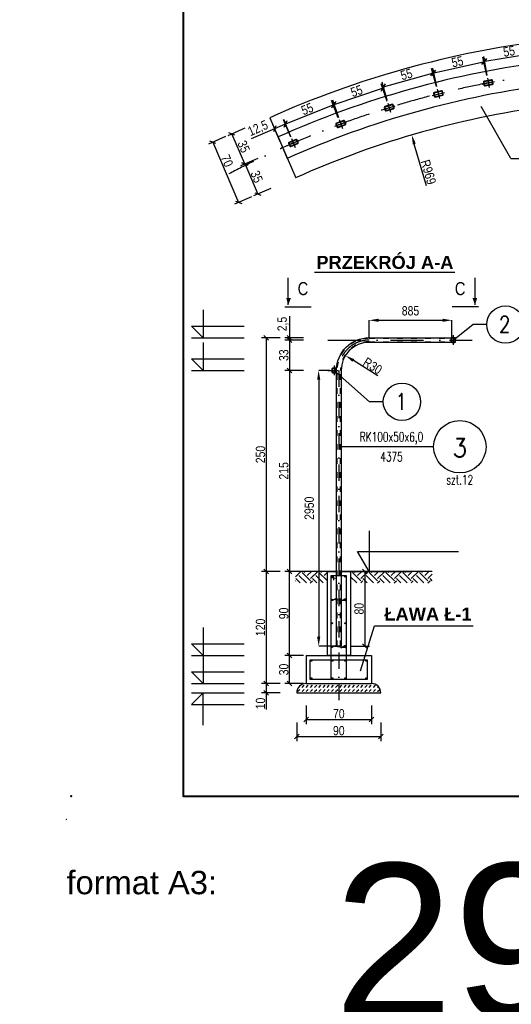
# Model space of a CAD drawing. Header units: millimetres. Extents: x 3943 to 31433, y -1440 to 18056.
# Tile 1 of 12: x 3943 to 9201, y 1728 to 12262. Entities that reach past the tile are written whole.
import ezdxf
from ezdxf.enums import TextEntityAlignment as Align

# ---------------------------------------------------------------- set-up
doc = ezdxf.new("R2010")
doc.units = ezdxf.units.MM
doc.linetypes.add('ACAD_ISO03W100', pattern=[30, 12, -18])
doc.linetypes.add('Kropki i Kreski', pattern=[670.277762, 352.777767, -176.388884, 0, -141.111112])
for name, color, linetype in [('CIENKA', 4, 'Continuous'), ('gruba', 1, 'Continuous'), ('MAIN-1', 7, 'Continuous')]:
    doc.layers.add(name, color=color, linetype=linetype)
doc.layers.add('G-Ramka', color=5, linetype='Continuous', lineweight=40)
doc.layers.add('G-Tabelka', color=7, linetype='Continuous', lineweight=5)
doc.styles.add('ARIAL', font='arial.ttf')
doc.styles.add('Arial CE', font='arial.ttf', dxfattribs={"width": 0.8})
doc.styles.add('Arial-GG', font='arial.ttf')
doc.styles.add('DB-1.0', font='arial.ttf')
doc.styles.add('GENERATED_STYLE_2', font='arialbd.ttf')
doc.styles.add('ROMANS', font='romans.shx', dxfattribs={"width": 0.9})
doc.styles.add('ROMANS1', font='romans.shx', dxfattribs={"width": 0.8})
doc.dimstyles.new('Kon 50', dxfattribs={"dimscale": 50, "dimtxt": 2, "dimasz": 1, "dimexe": 1, "dimexo": 1, "dimgap": 0.2, "dimtad": 1, "dimdec": 0, "dimlfac": 0.1, "dimzin": 0, "dimtxsty": 'Arial CE', "dimblk": 'OBLIQUE', "dimcen": 0.09, "dimadec": 0, "dimazin": 0, "dimtfac": 1, "dimtdec": 0, "dimtofl": 0, "dimtmove": 0, "dimatfit": 3, "dimldrblk": 'OBLIQUE', "dimfxl": 0, "dimtolj": 1, "dimtzin": 0, "dimarcsym": 0})
doc.dimstyles.new('S-1 do 10-GG', dxfattribs={"dimscale": 10, "dimtxt": 2.2, "dimasz": 2, "dimexe": 1, "dimexo": 2, "dimgap": 0.6, "dimtad": 1, "dimdec": 0, "dimrnd": 1, "dimtxsty": 'Arial-GG', "dimcen": 0, "dimclrd": 256, "dimclre": 256, "dimclrt": 7, "dimadec": 0, "dimazin": 0, "dimtfac": 1, "dimtdec": 0, "dimtix": 1, "dimtmove": 0, "dimatfit": 2, "dimfxl": 0, "dimlwd": 5, "dimlwe": 5, "dimarcsym": 0})
doc.dimstyles.new('ZWYKLY_50', dxfattribs={"dimscale": 50, "dimtxt": 2, "dimasz": 2, "dimexe": 0, "dimexo": 0, "dimgap": 1, "dimtad": 1, "dimdec": 0, "dimdsep": 46, "dimtxsty": 'Arial CE', "dimcen": -1, "dimclrd": 4, "dimclre": 4, "dimclrt": 3, "dimadec": 0, "dimazin": 0, "dimtfac": 0.072, "dimtdec": 0, "dimtmove": 2, "dimatfit": 3, "dimfxl": 0, "dimtolj": 1, "dimarcsym": 0})

# ---------------------------------------------------------------- blocks, each defined once
blk = doc.blocks.new('*D46')
at = {"layer": 'Defpoints', "color": 0, "ltscale": 2}
for p in [(-10, 167.36), (539.79, 0), (539.79, -52)]:
    blk.add_point(p, dxfattribs=at)
at = {"layer": 'Defpoints', "color": 7, "ltscale": 2, "insert": (158.4, -26.15), "char_height": 33, "attachment_point": 5, "style": 'Arial-GG'}
blk.add_mtext('297 x 550', dxfattribs=at)
blk = doc.blocks.new('_Oblique')
at = {"color": 0, "linetype": 'ByBlock', "lineweight": -2}
blk.add_line((-0.5, -0.5), (0.5, 0.5), dxfattribs=at)
blk = doc.blocks.new('*D33')
at = {"color": 0, "lineweight": -2}
for p, q in [((6979, 8835), (6779, 8835)), ((6829, 8835), (6829, 8510)), ((6979, 8510), (6779, 8510))]:
    blk.add_line(p, q, dxfattribs=at)
at = {"layer": 'Defpoints', "color": 0}
for p in [(7238, 8835), (6829, 8510), (7238, 8510)]:
    blk.add_point(p, dxfattribs=at)
at = {"color": 0, "lineweight": -2, "xscale": 50, "yscale": 50, "zscale": 50}
for p, rotation in [((6829, 8835), 90), ((6829, 8510), 270)]:
    blk.add_blockref('_Oblique', p, dxfattribs=dict(at, rotation=rotation))
at = {"color": 0, "insert": (6768, 8672), "char_height": 100, "attachment_point": 5, "rotation": 90, "style": 'Arial CE'}
blk.add_mtext('\\A1;33', dxfattribs=at)
blk = doc.blocks.new('*D34')
at = {"color": 0, "lineweight": -2}
for p, q in [((6979, 8510), (6779, 8510)), ((6829, 8510), (6829, 6360)), ((6979, 6360), (6779, 6360))]:
    blk.add_line(p, q, dxfattribs=at)
at = {"layer": 'Defpoints', "color": 0}
for p in [(7238, 8510), (6829, 6360), (7757, 6360)]:
    blk.add_point(p, dxfattribs=at)
at = {"color": 0, "lineweight": -2, "xscale": 50, "yscale": 50, "zscale": 50}
for p, rotation in [((6829, 8510), 90), ((6829, 6360), 270)]:
    blk.add_blockref('_Oblique', p, dxfattribs=dict(at, rotation=rotation))
at = {"color": 0, "insert": (6768, 7435), "char_height": 100, "attachment_point": 5, "rotation": 90, "style": 'Arial CE'}
blk.add_mtext('\\A1;215', dxfattribs=at)
blk = doc.blocks.new('*D43')
at = {"color": 0, "lineweight": -2}
for p, q in [((6829, 9090), (6829, 8860)), ((6979, 8860), (6779, 8860)), ((6829, 8835), (6829, 8860)), ((6979, 8835), (6779, 8835))]:
    blk.add_line(p, q, dxfattribs=at)
at = {"layer": 'Defpoints', "color": 0}
for p in [(6829, 8860), (7779, 8860), (7238, 8835)]:
    blk.add_point(p, dxfattribs=at)
at = {"color": 0, "lineweight": -2, "xscale": 50, "yscale": 50, "zscale": 50}
for p, rotation in [((6829, 8860), 90), ((6829, 8835), 270)]:
    blk.add_blockref('_Oblique', p, dxfattribs=dict(at, rotation=rotation))
at = {"color": 0, "insert": (6759, 9006), "char_height": 100, "attachment_point": 5, "rotation": 90, "style": 'Arial CE'}
blk.add_mtext('\\A1;2,5', dxfattribs=at)
blk = doc.blocks.new('*D54')
at = {"color": 4, "lineweight": -2}
for p, q in [((7681, 8860), (7681, 9046)), ((7781, 9046), (8466, 9046)), ((8566, 8810), (8566, 9046))]:
    blk.add_line(p, q, dxfattribs=at)
at = {"color": 4}
for points in [[(7781, 9063), (7781, 9029), (7681, 9046)], [(8466, 9063), (8466, 9029), (8566, 9046)]]:
    blk.add_solid(points, dxfattribs=at)
at = {"layer": 'Defpoints', "color": 0}
for p in [(8566, 9046), (7681, 8860), (8566, 8810)]:
    blk.add_point(p, dxfattribs=at)
at = {"color": 3, "insert": (8123, 9147), "char_height": 100, "attachment_point": 5, "style": 'Arial CE'}
blk.add_mtext('\\A1;885', dxfattribs=at)
blk = doc.blocks.new('*D61')
at = {"color": 0, "lineweight": -2}
blk.add_line((7775, 8450), (7512, 8616), dxfattribs=at)
at = {"color": 0}
blk.add_solid([(7521, 8630), (7503, 8602), (7427, 8669)], dxfattribs=at)
at = {"layer": 'Defpoints', "color": 0}
for p in [(7427, 8669), (7681, 8510)]:
    blk.add_point(p, dxfattribs=at)
at = {"color": 0, "insert": (7718, 8558), "char_height": 100, "attachment_point": 5, "rotation": 327.7943, "style": 'Arial CE'}
blk.add_mtext('\\A1;R30', dxfattribs=at)
blk = doc.blocks.new('*D64')
at = {"color": 0, "lineweight": -2}
for p, q in [((8390, 13986), (8449, 13795)), ((7959, 13841), (8028, 13653))]:
    blk.add_line(p, q, dxfattribs=at)
blk.add_arc((10853, 5997), 8210, 107.1373, 110.2567, dxfattribs=at)
at = {"layer": 'Defpoints', "color": 0}
for p in [(7309, 15603), (8362, 14079), (8292, 13798), (10853, 5997)]:
    blk.add_point(p, dxfattribs=at)
at = {"color": 0, "lineweight": -2, "xscale": 50, "yscale": 50, "zscale": 50}
for p, rotation in [((8434, 13843), 17.13733692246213), ((8011, 13700), 200.2567475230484)]:
    blk.add_blockref('_Oblique', p, dxfattribs=dict(at, rotation=rotation))
at = {"color": 0, "insert": (8202, 13832), "char_height": 100, "attachment_point": 5, "rotation": 18.697, "style": 'Arial CE'}
blk.add_mtext('\\A1;3°', dxfattribs=at)
blk = doc.blocks.new('*D65')
at = {"color": 0, "lineweight": -2}
for p, q in [((8828, 14109), (8877, 13915)), ((8390, 13986), (8449, 13795))]:
    blk.add_line(p, q, dxfattribs=at)
blk.add_arc((10853, 5997), 8210, 104.0179, 107.1373, dxfattribs=at)
at = {"layer": 'Defpoints', "color": 0}
for p in [(8815, 14163), (8362, 14079), (8720, 13926), (10853, 5997)]:
    blk.add_point(p, dxfattribs=at)
at = {"color": 0, "lineweight": -2, "xscale": 50, "yscale": 50, "zscale": 50}
for p, rotation in [((8865, 13963), 14.01792577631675), ((8434, 13843), 197.1373369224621)]:
    blk.add_blockref('_Oblique', p, dxfattribs=dict(at, rotation=rotation))
at = {"color": 0, "insert": (8632, 13965), "char_height": 100, "attachment_point": 5, "rotation": 15.5776, "style": 'Arial CE'}
blk.add_mtext('\\A1;3°', dxfattribs=at)
blk = doc.blocks.new('*D66')
at = {"color": 0, "lineweight": -2}
for p, q in [((9273, 14207), (9311, 14010)), ((8828, 14109), (8877, 13915))]:
    blk.add_line(p, q, dxfattribs=at)
blk.add_arc((10853, 5997), 8210, 100.8985, 104.0179, dxfattribs=at)
at = {"layer": 'Defpoints', "color": 0}
for p in [(9262, 14262), (8815, 14163), (9155, 14030), (10853, 5997)]:
    blk.add_point(p, dxfattribs=at)
at = {"color": 0, "lineweight": -2, "xscale": 50, "yscale": 50, "zscale": 50}
for p, rotation in [((9301, 14060), 10.89851528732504), ((8865, 13963), 194.0179257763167)]:
    blk.add_blockref('_Oblique', p, dxfattribs=dict(at, rotation=rotation))
at = {"color": 0, "insert": (9069, 14074), "char_height": 100, "attachment_point": 5, "rotation": 12.4582, "style": 'Arial CE'}
blk.add_mtext('\\A1;3°', dxfattribs=at)
blk = doc.blocks.new('*D78')
at = {"color": 0, "lineweight": -2}
for p, q in [((6730, 8860), (6530, 8860)), ((6580, 8860), (6580, 6360)), ((6730, 6360), (6530, 6360))]:
    blk.add_line(p, q, dxfattribs=at)
at = {"layer": 'Defpoints', "color": 0}
for p in [(6922, 8860), (6580, 6360), (7476, 6360)]:
    blk.add_point(p, dxfattribs=at)
at = {"color": 0, "lineweight": -2, "xscale": 50, "yscale": 50, "zscale": 50}
for p, rotation in [((6580, 8860), 90), ((6580, 6360), 270)]:
    blk.add_blockref('_Oblique', p, dxfattribs=dict(at, rotation=rotation))
at = {"color": 0, "insert": (6519, 7610), "char_height": 100, "attachment_point": 5, "rotation": 90, "style": 'Arial CE'}
blk.add_mtext('\\A1;250', dxfattribs=at)
blk = doc.blocks.new('*D85')
at = {"color": 0, "lineweight": -2}
for p, q in [((6843, 11006), (6764, 11189)), ((6669, 11094), (6420, 10987)), ((6729, 10956), (6649, 11140)), ((6784, 11144), (6669, 11094))]:
    blk.add_line(p, q, dxfattribs=at)
at = {"layer": 'Defpoints', "color": 0}
for p in [(6669, 11094), (6891, 10896), (6776, 10846)]:
    blk.add_point(p, dxfattribs=at)
at = {"color": 0, "lineweight": -2, "xscale": 50, "yscale": 50, "zscale": 50}
for p, rotation in [((6784, 11144), 23.33737988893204), ((6669, 11094), 203.3373798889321)]:
    blk.add_blockref('_Oblique', p, dxfattribs=dict(at, rotation=rotation))
at = {"color": 0, "insert": (6494, 11095), "char_height": 100, "attachment_point": 5, "rotation": 23.3374, "style": 'Arial CE'}
blk.add_mtext('\\A1;12,5', dxfattribs=at)
blk = doc.blocks.new('*D86')
at = {"color": 0, "lineweight": -2}
for p, q in [((7351, 11212), (7277, 11398)), ((6788, 11148), (7295, 11352)), ((6844, 11009), (6769, 11195))]:
    blk.add_line(p, q, dxfattribs=at)
at = {"layer": 'Defpoints', "color": 0}
for p in [(7295, 11352), (7378, 11146), (6871, 10943)]:
    blk.add_point(p, dxfattribs=at)
at = {"color": 0, "lineweight": -2, "xscale": 50, "yscale": 50, "zscale": 50}
for p, rotation in [((7295, 11352), 21.83324228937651), ((6788, 11148), 201.8332422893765)]:
    blk.add_blockref('_Oblique', p, dxfattribs=dict(at, rotation=rotation))
at = {"color": 0, "insert": (7019, 11307), "char_height": 100, "attachment_point": 5, "rotation": 21.8332, "style": 'Arial CE'}
blk.add_mtext('\\A1;55', dxfattribs=at)
blk = doc.blocks.new('*D87')
at = {"color": 0, "lineweight": -2}
for p, q in [((7307, 11354), (7825, 11529)), ((7873, 11387), (7809, 11577)), ((7355, 11212), (7291, 11401))]:
    blk.add_line(p, q, dxfattribs=at)
at = {"layer": 'Defpoints', "color": 0}
for p in [(7825, 11529), (7895, 11321), (7378, 11146)]:
    blk.add_point(p, dxfattribs=at)
at = {"color": 0, "lineweight": -2, "xscale": 50, "yscale": 50, "zscale": 50}
for p, rotation in [((7825, 11529), 18.71001935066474), ((7307, 11354), 198.7100193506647)]:
    blk.add_blockref('_Oblique', p, dxfattribs=dict(at, rotation=rotation))
at = {"color": 0, "insert": (7547, 11499), "char_height": 100, "attachment_point": 5, "rotation": 18.71, "style": 'Arial CE'}
blk.add_mtext('\\A1;55', dxfattribs=at)
blk = doc.blocks.new('*D88')
at = {"color": 0, "lineweight": -2}
for p, q in [((8400, 11547), (8346, 11740)), ((7873, 11400), (7820, 11593)), ((7833, 11545), (8359, 11691))]:
    blk.add_line(p, q, dxfattribs=at)
at = {"layer": 'Defpoints', "color": 0}
for p in [(8359, 11691), (8422, 11468), (7895, 11321)]:
    blk.add_point(p, dxfattribs=at)
at = {"color": 0, "lineweight": -2, "xscale": 50, "yscale": 50, "zscale": 50}
for p, rotation in [((8359, 11691), 15.59133903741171), ((7833, 11545), 195.5913390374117)]:
    blk.add_blockref('_Oblique', p, dxfattribs=dict(at, rotation=rotation))
at = {"color": 0, "insert": (8080, 11677), "char_height": 100, "attachment_point": 5, "rotation": 15.5913, "style": 'Arial CE'}
blk.add_mtext('\\A1;55', dxfattribs=at)
blk = doc.blocks.new('*D89')
at = {"color": 0, "lineweight": -2}
for p, q in [((8372, 11694), (8905, 11812)), ((8938, 11665), (8895, 11861)), ((8404, 11547), (8361, 11743))]:
    blk.add_line(p, q, dxfattribs=at)
at = {"layer": 'Defpoints', "color": 0}
for p in [(8905, 11812), (8955, 11586), (8422, 11468)]:
    blk.add_point(p, dxfattribs=at)
at = {"color": 0, "lineweight": -2, "xscale": 50, "yscale": 50, "zscale": 50}
for p, rotation in [((8905, 11812), 12.47947300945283), ((8372, 11694), 192.4794730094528)]:
    blk.add_blockref('_Oblique', p, dxfattribs=dict(at, rotation=rotation))
at = {"color": 0, "insert": (8625, 11812), "char_height": 100, "attachment_point": 5, "rotation": 12.4795, "style": 'Arial CE'}
blk.add_mtext('\\A1;55', dxfattribs=at)
blk = doc.blocks.new('*D90')
at = {"color": 0, "lineweight": -2}
for p, q in [((8917, 11818), (9456, 11907)), ((9481, 11759), (9448, 11957)), ((8942, 11670), (8909, 11868))]:
    blk.add_line(p, q, dxfattribs=at)
at = {"layer": 'Defpoints', "color": 0}
for p in [(9456, 11907), (9495, 11675), (8955, 11586)]:
    blk.add_point(p, dxfattribs=at)
at = {"color": 0, "lineweight": -2, "xscale": 50, "yscale": 50, "zscale": 50}
for p, rotation in [((9456, 11907), 9.356781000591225), ((8917, 11818), 189.3567810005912)]:
    blk.add_blockref('_Oblique', p, dxfattribs=dict(at, rotation=rotation))
at = {"color": 0, "insert": (9177, 11923), "char_height": 100, "attachment_point": 5, "rotation": 9.3568, "style": 'Arial CE'}
blk.add_mtext('\\A1;55', dxfattribs=at)
blk = doc.blocks.new('*D100')
at = {"color": 0, "lineweight": -2}
for p, q in [((6730, 5160), (6530, 5160)), ((6730, 5060), (6530, 5060)), ((6580, 5160), (6580, 5060)), ((6580, 5060), (6580, 4883))]:
    blk.add_line(p, q, dxfattribs=at)
at = {"layer": 'Defpoints', "color": 0}
for p in [(6580, 5060), (7694, 5160), (7706, 5060)]:
    blk.add_point(p, dxfattribs=at)
at = {"color": 0, "lineweight": -2, "xscale": 50, "yscale": 50, "zscale": 50}
for p, rotation in [((6580, 5160), 90), ((6580, 5060), 270)]:
    blk.add_blockref('_Oblique', p, dxfattribs=dict(at, rotation=rotation))
at = {"color": 0, "insert": (6519, 4946), "char_height": 100, "attachment_point": 5, "rotation": 90, "style": 'Arial CE'}
blk.add_mtext('\\A1;10', dxfattribs=at)
blk = doc.blocks.new('*D101')
at = {"color": 0, "lineweight": -2}
for p, q in [((6979, 5460), (6779, 5460)), ((6829, 5160), (6829, 5460)), ((6979, 5160), (6779, 5160))]:
    blk.add_line(p, q, dxfattribs=at)
at = {"layer": 'Defpoints', "color": 0}
for p in [(6829, 5460), (7706, 5460), (7694, 5160)]:
    blk.add_point(p, dxfattribs=at)
at = {"color": 0, "lineweight": -2, "xscale": 50, "yscale": 50, "zscale": 50}
for p, rotation in [((6829, 5460), 90), ((6829, 5160), 270)]:
    blk.add_blockref('_Oblique', p, dxfattribs=dict(at, rotation=rotation))
at = {"color": 0, "insert": (6768, 5310), "char_height": 100, "attachment_point": 5, "rotation": 90, "style": 'Arial CE'}
blk.add_mtext('\\A1;30', dxfattribs=at)
blk = doc.blocks.new('*D102')
at = {"color": 0, "lineweight": -2}
for p, q in [((6979, 6360), (6779, 6360)), ((6829, 5460), (6829, 6360)), ((6979, 5460), (6779, 5460))]:
    blk.add_line(p, q, dxfattribs=at)
at = {"layer": 'Defpoints', "color": 0}
for p in [(6829, 6360), (7685, 6360), (7706, 5460)]:
    blk.add_point(p, dxfattribs=at)
at = {"color": 0, "lineweight": -2, "xscale": 50, "yscale": 50, "zscale": 50}
for p, rotation in [((6829, 6360), 90), ((6829, 5460), 270)]:
    blk.add_blockref('_Oblique', p, dxfattribs=dict(at, rotation=rotation))
at = {"color": 0, "insert": (6768, 5910), "char_height": 100, "attachment_point": 5, "rotation": 90, "style": 'Arial CE'}
blk.add_mtext('\\A1;90', dxfattribs=at)
blk = doc.blocks.new('*D103')
at = {"color": 0, "lineweight": -2}
for p, q in [((6730, 6360), (6530, 6360)), ((6580, 6360), (6580, 5160)), ((6730, 5160), (6530, 5160))]:
    blk.add_line(p, q, dxfattribs=at)
at = {"layer": 'Defpoints', "color": 0}
for p in [(7476, 6360), (6580, 5160), (6879, 5160)]:
    blk.add_point(p, dxfattribs=at)
at = {"color": 0, "lineweight": -2, "xscale": 50, "yscale": 50, "zscale": 50}
for p, rotation in [((6580, 6360), 90), ((6580, 5160), 270)]:
    blk.add_blockref('_Oblique', p, dxfattribs=dict(at, rotation=rotation))
at = {"color": 0, "insert": (6519, 5760), "char_height": 100, "attachment_point": 5, "rotation": 90, "style": 'Arial CE'}
blk.add_mtext('\\A1;120', dxfattribs=at)
blk = doc.blocks.new('*D105')
at = {"color": 0, "lineweight": -2}
for p, q in [((7006, 4925), (7006, 4725)), ((7706, 4925), (7706, 4725)), ((7006, 4775), (7706, 4775))]:
    blk.add_line(p, q, dxfattribs=at)
at = {"layer": 'Defpoints', "color": 0}
for p in [(7006, 5160), (7706, 5160), (7706, 4775)]:
    blk.add_point(p, dxfattribs=at)
at = {"color": 0, "lineweight": -2, "xscale": 50, "yscale": 50, "zscale": 50, "rotation": 180}
blk.add_blockref('_Oblique', (7006, 4775), dxfattribs=at)
at = {"color": 0, "lineweight": -2, "xscale": 50, "yscale": 50, "zscale": 50}
blk.add_blockref('_Oblique', (7706, 4775), dxfattribs=at)
at = {"color": 0, "insert": (7356, 4836), "char_height": 100, "attachment_point": 5, "style": 'Arial CE'}
blk.add_mtext('\\A1;70', dxfattribs=at)
blk = doc.blocks.new('*D106')
at = {"color": 0, "lineweight": -2}
for p, q in [((6906, 4743), (6906, 4543)), ((7806, 4743), (7806, 4543)), ((6906, 4593), (7806, 4593))]:
    blk.add_line(p, q, dxfattribs=at)
at = {"layer": 'Defpoints', "color": 0}
for p in [(6906, 5060), (7806, 5060), (7806, 4593)]:
    blk.add_point(p, dxfattribs=at)
at = {"color": 0, "lineweight": -2, "xscale": 50, "yscale": 50, "zscale": 50, "rotation": 180}
blk.add_blockref('_Oblique', (6906, 4593), dxfattribs=at)
at = {"color": 0, "lineweight": -2, "xscale": 50, "yscale": 50, "zscale": 50}
blk.add_blockref('_Oblique', (7806, 4593), dxfattribs=at)
at = {"color": 0, "insert": (7356, 4655), "char_height": 100, "attachment_point": 5, "style": 'Arial CE'}
blk.add_mtext('\\A1;90', dxfattribs=at)
blk = doc.blocks.new('*D109')
at = {"color": 0, "lineweight": -2}
for p, q in [((6351, 11100), (6168, 11021)), ((6352, 10719), (6213, 11040)), ((6489, 10778), (6306, 10699))]:
    blk.add_line(p, q, dxfattribs=at)
at = {"layer": 'Defpoints', "color": 0}
for p in [(6618, 11214), (6213, 11040), (6756, 10892)]:
    blk.add_point(p, dxfattribs=at)
at = {"color": 0, "lineweight": -2, "xscale": 50, "yscale": 50, "zscale": 50}
for p, rotation in [((6213, 11040), 113.231787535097), ((6352, 10719), 293.231787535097)]:
    blk.add_blockref('_Oblique', p, dxfattribs=dict(at, rotation=rotation))
at = {"color": 0, "insert": (6339, 10904), "char_height": 100, "attachment_point": 5, "rotation": 293.2318, "style": 'Arial CE'}
blk.add_mtext('\\A1;35', dxfattribs=at)
blk = doc.blocks.new('*D110')
at = {"color": 0, "lineweight": -2}
for p, q in [((6490, 10778), (6307, 10699)), ((6353, 10718), (6491, 10397)), ((6629, 10456), (6445, 10377))]:
    blk.add_line(p, q, dxfattribs=at)
at = {"layer": 'Defpoints', "color": 0}
for p in [(6761, 10894), (6895, 10571), (6491, 10397)]:
    blk.add_point(p, dxfattribs=at)
at = {"color": 0, "lineweight": -2, "xscale": 50, "yscale": 50, "zscale": 50}
for p, rotation in [((6353, 10718), 113.337379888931), ((6491, 10397), 293.337379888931)]:
    blk.add_blockref('_Oblique', p, dxfattribs=dict(at, rotation=rotation))
at = {"color": 0, "insert": (6478, 10582), "char_height": 100, "attachment_point": 5, "rotation": 293.3374, "style": 'Arial CE'}
blk.add_mtext('\\A1;35', dxfattribs=at)
blk = doc.blocks.new('*D111')
at = {"color": 0, "lineweight": -2}
for p, q in [((6145, 11011), (5962, 10931)), ((6008, 10951), (6285, 10308)), ((6423, 10367), (6239, 10288))]:
    blk.add_line(p, q, dxfattribs=at)
at = {"layer": 'Defpoints', "color": 0}
for p in [(6351, 11100), (6629, 10456), (6285, 10308)]:
    blk.add_point(p, dxfattribs=at)
at = {"color": 0, "lineweight": -2, "xscale": 50, "yscale": 50, "zscale": 50}
for p, rotation in [((6008, 10951), 113.344834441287), ((6285, 10308), 293.344834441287)]:
    blk.add_blockref('_Oblique', p, dxfattribs=dict(at, rotation=rotation))
at = {"color": 0, "insert": (6160, 10752), "char_height": 100, "attachment_point": 5, "rotation": 293.3448, "style": 'Arial CE'}
blk.add_mtext('\\A1;70', dxfattribs=at)
blk = doc.blocks.new('*D112')
at = {"color": 0, "lineweight": -2}
blk.add_line((8295, 10484), (8164, 10932), dxfattribs=at)
at = {"color": 0}
blk.add_solid([(8180, 10937), (8148, 10927), (8136, 11028)], dxfattribs=at)
at = {"layer": 'Defpoints', "color": 0}
for p in [(8136, 11028), (10857, 1728)]:
    blk.add_point(p, dxfattribs=at)
at = {"color": 0, "insert": (8315, 10632), "char_height": 100, "attachment_point": 5, "rotation": 286.309, "style": 'Arial CE'}
blk.add_mtext('\\A1;R969', dxfattribs=at)
blk = doc.blocks.new('*D142')
at = {"color": 4, "lineweight": -2}
for p, q in [((7261, 8510), (7141, 8510)), ((7141, 8410), (7141, 5660)), ((7331, 5560), (7141, 5560))]:
    blk.add_line(p, q, dxfattribs=at)
at = {"color": 4}
for points in [[(7124, 8410), (7158, 8410), (7141, 8510)], [(7124, 5660), (7158, 5660), (7141, 5560)]]:
    blk.add_solid(points, dxfattribs=at)
at = {"layer": 'Defpoints', "color": 0}
for p in [(7261, 8510), (7141, 5560), (7331, 5560)]:
    blk.add_point(p, dxfattribs=at)
at = {"color": 3, "insert": (7040, 7035), "char_height": 100, "attachment_point": 5, "rotation": 90, "style": 'Arial CE'}
blk.add_mtext('\\A1;2950', dxfattribs=at)
blk = doc.blocks.new('*D143')
at = {"color": 0, "lineweight": -2}
for p, q in [((7485, 6360), (7685, 6360)), ((7635, 6360), (7635, 5560)), ((7485, 5560), (7685, 5560))]:
    blk.add_line(p, q, dxfattribs=at)
at = {"layer": 'Defpoints', "color": 0}
for p in [(7431, 6360), (7381, 5560), (7635, 5560)]:
    blk.add_point(p, dxfattribs=at)
at = {"color": 0, "lineweight": -2, "xscale": 50, "yscale": 50, "zscale": 50}
for p, rotation in [((7635, 6360), 90), ((7635, 5560), 270)]:
    blk.add_blockref('_Oblique', p, dxfattribs=dict(at, rotation=rotation))
at = {"color": 0, "insert": (7573, 5960), "char_height": 100, "attachment_point": 5, "rotation": 90, "style": 'Arial CE'}
blk.add_mtext('\\A1;80', dxfattribs=at)
blk = doc.blocks.new('*U45')
blk.add_point((1, 5))
at = {"layer": 'G-Ramka', "color": 0}
blk.add_lwpolyline([(25, 282), (25, 5), (534.79, 5), (534.79, 282)], close=True, dxfattribs=at)
at = {"layer": 'G-Tabelka'}
blk.add_point((0, 0), dxfattribs=at)
at = {"layer": 'G-Ramka', "color": 2, "insert": (0, -11), "char_height": 5, "width": 104.2438, "attachment_point": 1, "style": 'DB-1.0'}
blk.add_mtext('{\\C7;format A3:}', dxfattribs=at)
at = {"layer": 'Defpoints', "ltscale": 2}
dim = blk.add_linear_dim(base=(539.79, -52), p1=(-10, 167.36), p2=(539.79, 0), dimstyle='S-1 do 10-GG', override={"dimscale": 15, "dimpost": '297 x <>', "dimse1": 1, "dimse2": 1, "dimsd1": 1, "dimsd2": 1}, dxfattribs=at)
dim.commit()
dim.dimension.update_dxf_attribs({"geometry": '*D46', "text_midpoint": (158.4, -52), "dimtype": 160})

msp = doc.modelspace()

# ---------------------------------------------------------------- hatches: boundary and pattern name
h = msp.add_hatch()
h.set_pattern_fill('EARTH', color=8, scale=20, angle=45)
h.set_pattern_definition([(45, (2562.39, -1620.87), (0, 179.6051), [127, -127]), (45, (2528.71, -1587.2), (0, 179.6051), [127, -127]), (45, (2495.04, -1553.52), (0, 179.6051), [127, -127]), (135, (2495.04, -1531.07), (-179.6051, 0), [127, -127]), (135, (2528.71, -1497.4), (-179.6051, 0), [127, -127]), (135, (2562.39, -1463.72), (-179.6051, 0), [127, -127])])
h.paths.add_polyline_path([(7230.91, 6359.51), (6891.48, 6359.51), (6891.48, 6235.64), (7230.91, 6235.64)])
h.paths.add_polyline_path([(8356.39, 6359.51), (7480.91, 6359.51), (7480.91, 6235.64), (8356.39, 6235.64)])
at = {"ltscale": 10}
h = msp.add_hatch(dxfattribs=at)
h.set_pattern_fill('DASH', color=8, scale=10, angle=45)
h.set_pattern_definition([(45, (2562.39, 0), (0, 44.90128), [31.75, -31.75])])
h.paths.add_polyline_path([(7355.91, 5159.51), (7005.91, 5159.51, 0.41421356), (6905.91, 5059.51), (7355.91, 5059.51)])
h.paths.add_polyline_path([(7566.25, 5159.51), (7355.91, 5159.51), (7355.91, 5059.51), (7631.36, 5059.51)])
h.paths.add_polyline_path([(7705.91, 5159.51), (7566.25, 5159.51), (7631.36, 5059.51), (7805.91, 5059.51, 0.41421356)])
at = {"layer": 'CIENKA'}
h = msp.add_hatch(color=1, dxfattribs=at)
h.dxf.hatch_style = 1
edge = h.paths.add_edge_path()
edge.add_arc((7285.91, 6304.51), 5, 0, 360)
h = msp.add_hatch(color=1, dxfattribs=at)
h.dxf.hatch_style = 1
edge = h.paths.add_edge_path()
edge.add_arc((7425.91, 6304.51), 5, 0, 360)
h = msp.add_hatch(color=1, dxfattribs=at)
h.dxf.hatch_style = 1
edge = h.paths.add_edge_path()
edge.add_arc((7285.91, 6054.51), 5, 0, 360)
h = msp.add_hatch(color=1, dxfattribs=at)
h.dxf.hatch_style = 1
edge = h.paths.add_edge_path()
edge.add_arc((7285.91, 6054.51), 5, 0, 360)
h = msp.add_hatch(color=1, dxfattribs=at)
h.dxf.hatch_style = 1
edge = h.paths.add_edge_path()
edge.add_arc((7425.91, 6054.51), 5, 0, 360)
h = msp.add_hatch(color=1, dxfattribs=at)
h.dxf.hatch_style = 1
edge = h.paths.add_edge_path()
edge.add_arc((7285.84, 5804.51), 5, 0, 360)
h = msp.add_hatch(color=1, dxfattribs=at)
h.dxf.hatch_style = 1
edge = h.paths.add_edge_path()
edge.add_arc((7425.84, 5804.51), 5, 0, 360)
h = msp.add_hatch(color=1, dxfattribs=at)
h.dxf.hatch_style = 1
edge = h.paths.add_edge_path()
edge.add_arc((7285.91, 5554.51), 5, 0, 360)
h = msp.add_hatch(color=1, dxfattribs=at)
h.dxf.hatch_style = 1
edge = h.paths.add_edge_path()
edge.add_arc((7425.91, 5554.51), 5, 0, 360)
h = msp.add_hatch(color=1, dxfattribs=at)
h.dxf.hatch_style = 1
edge = h.paths.add_edge_path()
edge.add_arc((7061.91, 5403.51), 6, 0, 360)
h = msp.add_hatch(color=1, dxfattribs=at)
h.dxf.hatch_style = 1
edge = h.paths.add_edge_path()
edge.add_arc((7286.91, 5403.51), 6, 0, 360)
h = msp.add_hatch(color=1, dxfattribs=at)
h.dxf.hatch_style = 1
edge = h.paths.add_edge_path()
edge.add_arc((7424.91, 5403.51), 6, 0, 360)
h = msp.add_hatch(color=1, dxfattribs=at)
h.dxf.hatch_style = 1
edge = h.paths.add_edge_path()
edge.add_arc((7649.91, 5403.51), 6, 0, 360)
h = msp.add_hatch(color=1, dxfattribs=at)
h.dxf.hatch_style = 1
edge = h.paths.add_edge_path()
edge.add_arc((7061.91, 5215.51), 6, 0, 360)
h = msp.add_hatch(color=1, dxfattribs=at)
h.dxf.hatch_style = 1
edge = h.paths.add_edge_path()
edge.add_arc((7286.91, 5215.51), 6, 0, 360)
h = msp.add_hatch(color=1, dxfattribs=at)
h.dxf.hatch_style = 1
edge = h.paths.add_edge_path()
edge.add_arc((7424.91, 5215.51), 6, 0, 360)
h = msp.add_hatch(color=1, dxfattribs=at)
h.dxf.hatch_style = 1
edge = h.paths.add_edge_path()
edge.add_arc((7649.91, 5215.51), 6, 0, 360)

# ---------------------------------------------------------------- linework, layer by layer
at = {"color": 6, "linetype": 'Kropki i Kreski'}
for p, q in [((8888.9, 11573.52), (9021.79, 11599.05)), ((8945.72, 11636.42), (8964.98, 11536.16)), ((8356.09, 11451.91), (8487.41, 11484.54)), ((8409.44, 11517.77), (8434.06, 11418.68)), ((7830.68, 11301.51), (7960.07, 11341.11)), ((7880.44, 11370.12), (7910.31, 11272.5)), ((7314.26, 11122.67), (7441.3, 11169.28)), ((7360.2, 11193.9), (7395.37, 11098.05)), ((6808.38, 10915.94), (6932.63, 10969.54)), ((6850.28, 10989.61), (6890.72, 10895.87)), ((8581.14, 8885.56), (8581.14, 8783.46)), ((7238.23, 8834.51), (8783.02, 8834.51)), ((8538.48, 8834.51), (8623.8, 8834.51)), ((7305.91, 8560.56), (7305.91, 8458.46)), ((7238.23, 8509.51), (7348.57, 8509.51))]:
    msp.add_line(p, q, dxfattribs=at)
at = {"color": 4}
for p, q in [((9195.12, 10776.24), (8879.24, 11331.6)), ((9195.12, 10776.24), (10250.32, 10776.24)), ((8581.14, 8834.51), (8791, 9000.23)), ((8938.69, 9000.23), (8791, 9000.23)), ((7305.91, 8509.51), (7684.11, 8173.35)), ((7831.8, 8173.35), (7684.11, 8173.35)), ((7587.54, 5294.8), (7739.73, 5778.38)), ((7739.73, 5778.38), (8794.92, 5778.38))]:
    msp.add_line(p, q, dxfattribs=at)
at = {"color": 2}
for p, q in [((6816.18, 9210.97), (6816.18, 9501.74)), ((8813.34, 9210.97), (8813.34, 9501.74)), ((7275.91, 6294.12), (7325.51, 6287.83)), ((7296.71, 6314.51), (7301.22, 6264.71))]:
    msp.add_line(p, q, dxfattribs=at)
at = {"color": 1}
for p, q in [((8596.05, 9557.45), (7095.2, 9557.45)), ((6777.49, 9188.95), (7060.57, 9188.95)), ((8852.03, 9188.95), (8568.95, 9188.95))]:
    msp.add_line(p, q, dxfattribs=at)
at = {"extrusion": (0.012486, 0.017451, 0.99977)}
for p, q in [((5906.01, 9157.78, -12.83), (5906.01, 8859.48, -6.79)), ((5781.01, 8984.49, -7.41), (6343.6, 8984.37, -14.43)), ((5906.01, 8859.48, -6.79), (5781.01, 8984.49, -7.41)), ((5781.01, 8859.51, -5.23), (6343.6, 8859.39, -12.25)), ((5906.01, 8807.78, -12.83), (5906.01, 8509.48, -6.79)), ((5781.01, 8634.49, -7.41), (6343.6, 8634.37, -14.43)), ((5906.01, 8509.48, -6.79), (5781.01, 8634.49, -7.41)), ((5781.01, 8509.51, -5.23), (6343.6, 8509.39, -12.25)), ((7679.87, 6791.74, -7.6), (7679.87, 6359.48, -1.56)), ((7554.88, 6570.89, -2.18), (8635.06, 6570.77, -9.21)), ((7679.87, 6359.48, -1.56), (7554.88, 6570.89, -2.18)), ((7554.88, 6359.51), (8117.47, 6359.39, -7.02)), ((5906.01, 5757.78, -7.6), (5906.01, 5459.48, -1.56)), ((5781.01, 5584.49, -2.18), (6343.6, 5584.37, -9.21)), ((5906.01, 5459.48, -1.56), (5781.01, 5584.49, -2.18)), ((5781.01, 5459.51), (6343.6, 5459.39, -7.02)), ((5906.01, 5457.78, -7.6), (5906.01, 5159.48, -1.56)), ((5781.01, 5284.49, -2.18), (6343.6, 5284.37, -9.21)), ((5906.01, 5159.48, -1.56), (5781.01, 5284.49, -2.18)), ((5781.01, 5159.51), (6343.6, 5159.39, -7.02))]:
    msp.add_line(p, q, dxfattribs=at)
at = {"color": 6, "linetype": 'Kropki i Kreski', "ltscale": 0.5}
msp.add_line((7355.91, 8509.51), (7355.91, 4959.95), dxfattribs=at)
for p, q in [((7330.91, 6359.51), (6891.48, 6359.51)), ((8356.39, 6359.51), (7380.91, 6359.51))]:
    msp.add_line(p, q)
at = {"extrusion": (0.012486, -0.017451, 0.99977)}
for p, q in [((5781.01, 5059.51), (6343.6, 5059.63, -7.02)), ((5906.01, 5059.54, -1.56), (5781.01, 4934.53, -2.18)), ((5906.01, 4713.68, -7.6), (5906.01, 5059.54, -1.56)), ((5781.01, 4934.53, -2.18), (6343.6, 4934.65, -9.21))]:
    msp.add_line(p, q, dxfattribs=at)
at = {"color": 2}
for points in [[(7275.91, 6314.51), (7435.91, 6314.51), (7435.91, 5204.51), (7275.91, 5204.51)], [(7050.91, 5414.51), (7660.91, 5414.51), (7660.91, 5204.51), (7050.91, 5204.51)]]:
    msp.add_lwpolyline(points, close=True, dxfattribs=at)
for points in [[(7335.42, 6071.46), (7289.63, 6047.43, -1.35433323), (7286.82, 6062.46), (7425.91, 6046.51)], [(7335.42, 6071.46), (7289.63, 6047.43, -1.35433323), (7286.82, 6062.46), (7425.91, 6046.51)], [(7424.1, 6046.72, 1.43849906), (7422.19, 6061.59), (7376.41, 6037.56)], [(7424.1, 6046.72, 1.43849906), (7422.19, 6061.59), (7376.41, 6037.56)], [(7335.42, 5571.46), (7289.63, 5547.43, -1.35433323), (7286.82, 5562.46), (7425.91, 5546.51)], [(7335.42, 5571.46), (7289.63, 5547.43, -1.35433323), (7286.82, 5562.46), (7425.91, 5546.51)], [(7424.1, 5546.72, 1.43849906), (7422.19, 5561.59), (7376.41, 5537.56)], [(7424.1, 5546.72, 1.43849906), (7422.19, 5561.59), (7376.41, 5537.56)]]:
    msp.add_lwpolyline(points, format="xyb")
at = {"color": 4}
for centre in [(9138.69, 9000.23), (8031.8, 8173.75)]:
    msp.add_circle(centre, 200, dxfattribs=at)
at = {"color": 6, "linetype": 'Kropki i Kreski'}
for centre, radius, start, end in [((10856.75, 1727.86), 10040.09, 62.524679, 117.763691), ((7680.91, 8509.51), 325, 90, 180)]:
    msp.add_arc(centre, radius, start, end, dxfattribs=at)
at = {"color": 2}
for points in [[(6816.18, 9210.97), (6793.14, 9284.56), (6843.88, 9284.56)], [(8813.34, 9210.97), (8836.37, 9284.56), (8785.63, 9284.56)]]:
    msp.add_solid(points, dxfattribs=at)
at = {"layer": 'CIENKA'}
msp.add_line((8370.82, 7692.82), (7358.08, 7692.82), dxfattribs=at)
at = {"layer": 'CIENKA', "color": 1}
for centre, radius in [((8650.82, 7692.82), 280), ((7285.91, 6304.51), 5), ((7425.91, 6304.51), 5), ((7425.91, 6304.51), 5), ((7285.91, 6054.51), 5), ((7285.91, 6054.51), 5), ((7425.91, 6054.51), 5), ((7425.91, 6054.51), 5), ((7285.91, 5804.51), 5), ((7285.91, 5804.51), 5), ((7425.91, 5804.51), 5), ((7285.91, 5554.51), 5), ((7285.91, 5554.51), 5), ((7425.91, 5554.51), 5), ((7425.91, 5554.51), 5), ((7061.91, 5403.51), 6), ((7061.91, 5403.51), 6), ((7061.91, 5403.51), 6), ((7286.91, 5403.51), 6), ((7286.91, 5403.51), 6), ((7286.91, 5403.51), 6), ((7424.91, 5403.51), 6), ((7424.91, 5403.51), 6), ((7424.91, 5403.51), 6), ((7649.91, 5403.51), 6), ((7649.91, 5403.51), 6), ((7649.91, 5403.51), 6), ((7061.91, 5215.51), 6), ((7061.91, 5215.51), 6), ((7061.91, 5215.51), 6), ((7286.91, 5215.51), 6), ((7286.91, 5215.51), 6), ((7286.91, 5215.51), 6), ((7424.91, 5215.51), 6), ((7424.91, 5215.51), 6), ((7424.91, 5215.51), 6), ((7649.91, 5215.51), 6), ((7649.91, 5215.51), 6), ((7649.91, 5215.51), 6)]:
    msp.add_circle(centre, radius, dxfattribs=at)
at = {"layer": 'MAIN-1', "color": 3}
for p, q in [((6617.44, 11213.75), (6894.77, 10570.96)), ((6706.58, 11007.14), (6805.63, 10777.57)), ((7480.91, 5459.51), (7230.91, 5459.51))]:
    msp.add_line(p, q, dxfattribs=at)
at = {"layer": 'MAIN-1', "color": 3, "extrusion": (0, 1, 0)}
for p, q in [((7230.91, 6359.51), (7330.91, 6359.51)), ((7230.91, 6359.51), (7230.91, 5459.51)), ((7380.91, 6359.51), (7480.91, 6359.51)), ((7480.91, 6359.51), (7480.91, 5459.51)), ((7005.91, 5459.51), (7705.91, 5459.51)), ((7005.91, 5459.51), (7005.91, 5159.51)), ((7705.91, 5459.51), (7705.91, 5159.51)), ((6905.91, 5059.51), (7805.91, 5059.51)), ((7005.91, 5159.51), (7705.91, 5159.51))]:
    msp.add_line(p, q, dxfattribs=at)
at = {"layer": 'MAIN-1', "color": 3}
for points in [[(8910.81, 11603.19, 0.41421356), (8903.31, 11592.12), (8909.18, 11561.58, 0.41421356), (8920.24, 11554.08), (8999.89, 11569.38, 0.41421356), (9007.38, 11580.45), (9001.52, 11610.99, 0.41421356), (8990.45, 11618.49)], [(8911.94, 11597.29, 0.41421356), (8909.2, 11593.26), (8915.07, 11562.71, 0.41421356), (8919.11, 11559.98), (8998.75, 11575.28, 0.41421356), (9001.49, 11579.32), (8995.62, 11609.86, 0.41421356), (8991.58, 11612.59)], [(8376.37, 11482.71, 0.41421356), (8369.48, 11471.26), (8376.97, 11441.08, 0.41421356), (8388.42, 11434.19), (8467.13, 11453.74, 0.41421356), (8474.02, 11465.19), (8466.53, 11495.37, 0.41421356), (8455.08, 11502.26)], [(8377.82, 11476.89, 0.41421356), (8375.3, 11472.71), (8382.8, 11442.53, 0.41421356), (8386.98, 11440.01), (8465.68, 11459.56, 0.41421356), (8468.2, 11463.74), (8460.7, 11493.92, 0.41421356), (8456.52, 11496.44)], [(7849.29, 11333.35, 0.41421356), (7843.01, 11321.55), (7852.11, 11291.81, 0.41421356), (7863.92, 11285.54), (7941.47, 11309.27, 0.41421356), (7947.74, 11321.07), (7938.64, 11350.81, 0.41421356), (7926.84, 11357.08)], [(7851.04, 11327.61, 0.41421356), (7848.75, 11323.31), (7857.85, 11293.57, 0.41421356), (7862.16, 11291.28), (7939.71, 11315.01, 0.41421356), (7942, 11319.31), (7932.9, 11349.05, 0.41421356), (7928.59, 11351.34)], [(7331.1, 11155.48, 0.41421356), (7325.49, 11143.35), (7336.2, 11114.15, 0.41421356), (7348.33, 11108.54), (7424.46, 11136.47, 0.41421356), (7430.08, 11148.6), (7419.37, 11177.8, 0.41421356), (7407.24, 11183.41)], [(7333.17, 11149.84, 0.41421356), (7331.12, 11145.42), (7341.83, 11116.22, 0.41421356), (7346.26, 11114.17), (7422.4, 11142.1, 0.41421356), (7424.45, 11146.53), (7413.73, 11175.73, 0.41421356), (7409.31, 11177.78)], [(6823.37, 10949.63, 0.41421356), (6818.43, 10937.21), (6830.75, 10908.65, 0.41421356), (6843.17, 10903.72), (6917.64, 10935.85, 0.41421356), (6922.57, 10948.27), (6910.25, 10976.82, 0.41421356), (6897.83, 10981.76)], [(6825.74, 10944.12, 0.41421356), (6823.94, 10939.59), (6836.26, 10911.03, 0.41421356), (6840.8, 10909.23), (6915.26, 10941.36, 0.41421356), (6917.06, 10945.89), (6904.74, 10974.45, 0.41421356), (6900.21, 10976.25)], [(8565.59, 8859.51, 0.41421356), (8556.14, 8850.06), (8556.14, 8818.96, 0.41421356), (8565.59, 8809.51), (8596.69, 8809.51, 0.41421356), (8606.14, 8818.96), (8606.14, 8850.06, 0.41421356), (8596.69, 8859.51)], [(8565.59, 8853.51, 0.41421356), (8562.14, 8850.06), (8562.14, 8818.96, 0.41421356), (8565.59, 8815.51), (8596.69, 8815.51, 0.41421356), (8600.14, 8818.96), (8600.14, 8850.06, 0.41421356), (8596.69, 8853.51)], [(7290.36, 8534.51, 0.41421356), (7280.91, 8525.06), (7280.91, 8493.96, 0.41421356), (7290.36, 8484.51), (7321.46, 8484.51, 0.41421356), (7330.91, 8493.96), (7330.91, 8525.06, 0.41421356), (7321.46, 8534.51)], [(7290.36, 8528.51, 0.41421356), (7286.91, 8525.06), (7286.91, 8493.96, 0.41421356), (7290.36, 8490.51), (7321.46, 8490.51, 0.41421356), (7324.91, 8493.96), (7324.91, 8525.06, 0.41421356), (7321.46, 8528.51)]]:
    msp.add_lwpolyline(points, format="xyb", close=True, dxfattribs=at)
msp.add_lwpolyline([(8565.59, 8809.51), (7680.91, 8809.51, 0.41421356), (7380.91, 8509.51), (7380.91, 5559.51), (7330.91, 5559.51), (7330.91, 8509.51, -0.41421356), (7680.91, 8859.51), (8556.14, 8859.51)], format="xyb", dxfattribs=at)
at = {"layer": 'MAIN-1', "color": 4, "linetype": 'ACAD_ISO03W100', "ltscale": 5}
for points in [[(7336.91, 5559.51), (7336.91, 8509.51, -0.41421356), (7680.91, 8853.51), (8565.59, 8853.51)], [(7374.91, 5559.51), (7374.91, 8509.51, -0.41421356), (7680.91, 8815.51), (8565.59, 8815.51)]]:
    msp.add_lwpolyline(points, format="xyb", dxfattribs=at)
at = {"layer": 'MAIN-1', "color": 3}
for centre, radius, start, end in [((10856.75, 1727.86), 10390.09, 97.106549, 114.080187), ((10856.75, 1727.86), 10165.09, 97.092312, 114.09663), ((10856.75, 1727.86), 9915.09, 97.075734, 114.115775), ((10856.75, 1727.86), 9690.09, 97.060083, 114.13385), ((7005.91, 5059.51), 100, 90, 180), ((7705.91, 5059.51), 100, 0, 90)]:
    msp.add_arc(centre, radius, start, end, dxfattribs=at)

# ---------------------------------------------------------------- block references
at = {"layer": 'G-Ramka', "xscale": 50, "yscale": 50, "zscale": 50}
msp.add_blockref('*U45', (4442.92, 3705.56), dxfattribs=at)

# ---------------------------------------------------------------- texts
at = {"color": 2, "style": 'GENERATED_STYLE_2'}
for s, p in [('PRZEKRÓJ A-A', (7115.63, 9595.43)), ('ŁAWA Ł-1', (7842.78, 5832.63))]:
    msp.add_text(s, height=140, dxfattribs=at).set_placement(p)
at = {"color": 2, "style": 'ROMANS', "width": 0.8}
for s, p in [('2', (9130.36, 9002.24)), ('1', (8023.47, 8175.36))]:
    msp.add_text(s, height=175, dxfattribs=at).set_placement(p, align=Align.MIDDLE)
at = {"color": 3, "style": 'ROMANS1', "width": 0.7}
for s, p in [('RK100x50x6,0', (7920.34, 7748.78)), ('4375', (7920.34, 7536.86)), ('szt.12', (8649.35, 7289.36))]:
    msp.add_text(s, height=100, dxfattribs=at).set_placement(p, align=Align.CENTER)
at = {"color": 2, "style": 'ARIAL', "width": 0.8}
for p in [(6972.5, 9314.78), (8653.88, 9314.78)]:
    msp.add_attdef('C', text='B', height=140, dxfattribs=at).set_placement(p, align=Align.CENTER)
at = {"layer": 'gruba', "style": 'ROMANS', "width": 0.9}
msp.add_text('3', height=200, dxfattribs=at).set_placement((8651.99, 7582.89), align=Align.CENTER)

# ---------------------------------------------------------------- dimensions: what is measured, and where the dimension line sits
for base, p1, p2, picture, middle in [((8292.2, 13797.91), (7308.54, 15602.76), (8361.59, 14078.53), '*D64', (8201.94, 13832.22)), ((9155.08, 14030.05), (8814.82, 14162.97), (9262.16, 14261.97), '*D66', (9069.09, 14073.96)), ((8720.48, 13925.73), (8361.59, 14078.53), (8814.82, 14162.97), '*D65', (8632.22, 13964.89))]:
    dim = msp.add_angular_dim_3p(base=base, center=(10853.46, 5997.3), p1=p1, p2=p2, dimstyle='Kon 50', override={"dimtmove": 1})
    dim.commit()
    dim.dimension.update_dxf_attribs({"geometry": picture, "text_midpoint": middle})
for p1, p2, distance, picture, middle in [((8955.35, 11586.29), (9494.59, 11675.14), 235.16, '*D90', (9176.84, 11922.79)), ((8421.76, 11468.19), (8955.35, 11586.29), 231.03, '*D89', (8625.48, 11812.23)), ((7895.38, 11321.31), (8421.76, 11468.19), 231.84, '*D88', (8079.9, 11676.67)), ((7377.78, 11145.97), (7895.39, 11321.27), 219.59, '*D87', (7546.63, 11499.24)), ((6870.52, 10942.7), (7377.8, 11145.94), 221.66, '*D86', (7019.09, 11306.56)), ((6756.1, 10892.35), (6618.03, 11214.01), 440.23, '*D109', (6338.67, 10903.63))]:
    dim = msp.add_aligned_dim(p1=p1, p2=p2, distance=distance, dimstyle='Kon 50')
    dim.commit()
    dim.dimension.update_dxf_attribs({"geometry": picture, "text_midpoint": middle})
dim = msp.add_aligned_dim(p1=(6890.72, 10895.87), p2=(6775.95, 10846.35), distance=-269.77, dimstyle='Kon 50', override={"dimdec": 1})
dim.commit()
dim.dimension.update_dxf_attribs({"geometry": '*D85', "text_midpoint": (6494.01, 11094.85)})
dim = msp.add_linear_dim(base=(6285.34, 10307.97), p1=(6351.34, 11099.53), p2=(6628.96, 10456.28), angle=293.344834, dimstyle='Kon 50')
dim.commit()
dim.dimension.update_dxf_attribs({"geometry": '*D111', "text_midpoint": (6104.03, 10728.07), "dimtype": 161})
for center, mpoint, picture, middle in [((10856.75, 1727.86), (8135.6, 11028.02), '*D112', (8256.4, 10615.14)), ((7680.91, 8509.51), (7427.07, 8669.4), '*D61', (7685.52, 8506.61))]:
    dim = msp.add_radius_dim(center=center, mpoint=mpoint, dimstyle='Kon 50', override={"dimasz": 2, "dimsah": 1})
    dim.commit()
    dim.dimension.update_dxf_attribs({"geometry": picture, "text_midpoint": middle, "dimtype": 164})
for base, p1, p2, angle, picture, middle in [((6491.23, 10396.86), (6760.81, 10894.46), (6894.77, 10570.96), 293.33738, '*D110', (6477.98, 10581.79)), ((6579.94, 6359.51), (6921.59, 8859.51), (7476.29, 6359.51), 90, '*D78', (6518.88, 7609.51)), ((6829.13, 6359.51), (7238.23, 8509.51), (7756.78, 6359.51), 90, '*D34', (6768.07, 7434.51)), ((6579.94, 5159.51), (7476.29, 6359.51), (6879.13, 5159.51), 90, '*D103', (6518.88, 5759.51)), ((6829.13, 6359.51), (7705.91, 5459.51), (7685.29, 6359.51), 90, '*D102', (6768.07, 5909.51)), ((7634.55, 5559.51), (7430.91, 6359.51), (7380.91, 5559.51), 90, '*D143', (7573.5, 5959.51)), ((6829.13, 5459.51), (7693.99, 5159.51), (7705.91, 5459.51), 90, '*D101', (6768.03, 5309.51))]:
    dim = msp.add_linear_dim(base=base, p1=p1, p2=p2, angle=angle, dimstyle='Kon 50', override={"dimtmove": 1})
    dim.commit()
    dim.dimension.update_dxf_attribs({"geometry": picture, "text_midpoint": middle})
for base, p1, p2, dimstyle, picture, middle in [((8565.59, 9046.14), (7680.91, 8859.51), (8565.59, 8809.51), 'ZWYKLY_50', '*D54', (8123.25, 9147.2)), ((7805.91, 4593.49), (6905.91, 5059.51), (7805.91, 5059.51), 'Kon 50', '*D106', (7355.91, 4654.54)), ((7705.91, 4774.5), (7005.91, 5159.51), (7705.91, 5159.51), 'Kon 50', '*D105', (7355.91, 4835.56))]:
    dim = msp.add_linear_dim(base=base, p1=p1, p2=p2, dimstyle=dimstyle)
    dim.commit()
    dim.dimension.update_dxf_attribs({"geometry": picture, "text_midpoint": middle})
dim = msp.add_linear_dim(base=(6829.13, 8859.51), p1=(7238.23, 8834.51), p2=(7778.62, 8859.51), angle=90, dimstyle='Kon 50', override={"dimdec": 1, "dimtmove": 1})
dim.commit()
dim.dimension.update_dxf_attribs({"geometry": '*D43', "text_midpoint": (6781.18, 9005.98), "dimtype": 160})
for base, p1, p2, dimstyle, picture, middle in [((6829.12596139, 8509.5098764), (7238.22893801, 8834.5098764), (7238.22893801, 8509.5098764), 'Kon 50', '*D33', (6768.03455621, 8672.0098764)), ((7141.06, 5559.51), (7261.27, 8509.51), (7330.91, 5559.51), 'ZWYKLY_50', '*D142', (7040, 7034.51)), ((6579.94, 5059.51), (7693.99, 5159.51), (7705.91, 5059.51), 'Kon 50', '*D100', (6518.88, 4946.11))]:
    dim = msp.add_linear_dim(base=base, p1=p1, p2=p2, angle=90, dimstyle=dimstyle)
    dim.commit()
    dim.dimension.update_dxf_attribs({"geometry": picture, "text_midpoint": middle})

doc.saveas('drawing.dxf')
